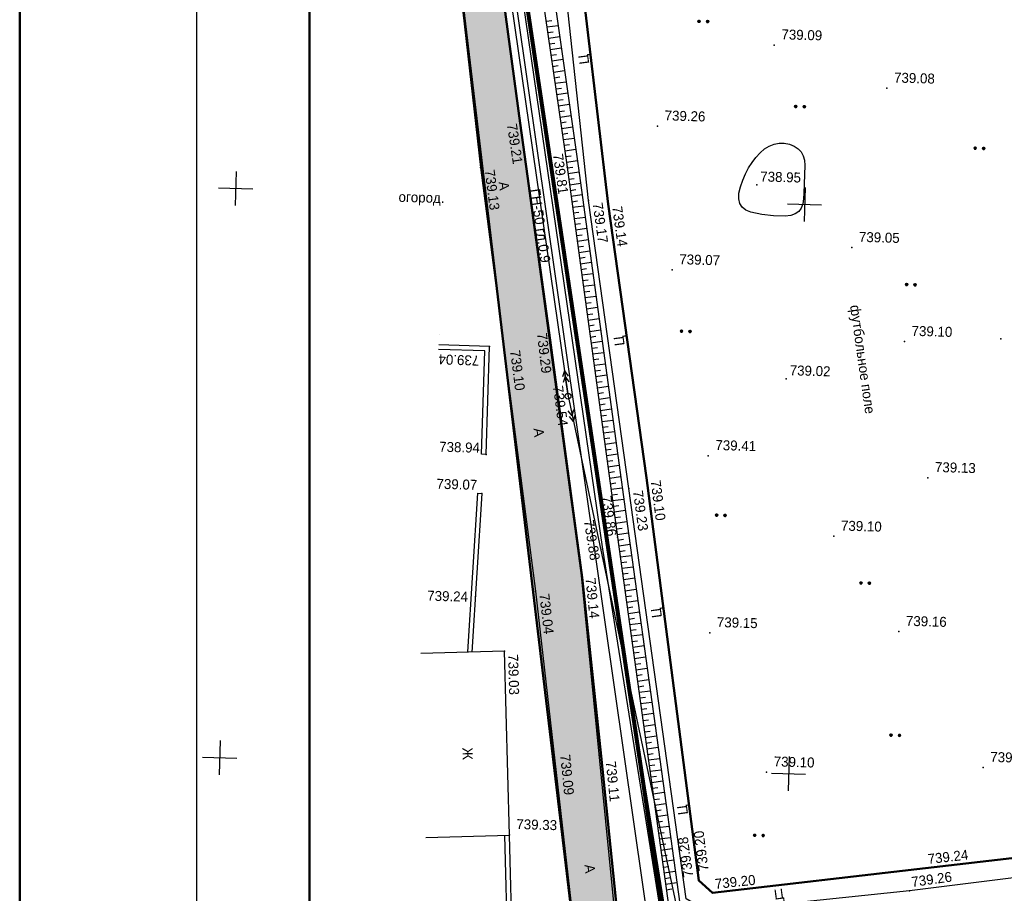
# Model space of a CAD drawing. Header units: millimetres. Extents: x -257011 to 237647566, y 2784933 to 6706507.
# Tile 227 of 256: x 10175931 to 10262422, y 4688121 to 4764831. Entities that reach past the tile are written whole.
import ezdxf

# ---------------------------------------------------------------- set-up
doc = ezdxf.new("R2010")
doc.units = ezdxf.units.MM
doc.header["$LTSCALE"] = 1000
doc.header["$PDMODE"] = 32
doc.header["$PDSIZE"] = 0.3
for name, pattern in [('Д_ТРОТ_ТРУБА', [3, 1.5, -1.5]), ('ДОРОГИ_СТРОЯЩ', [9, 8, -1]), ('ОТКОС_НИЗ', [1.2, 0.2, -1]), ('РА_КОНТУРЫ', [1.5, 0, -1.5])]:
    doc.linetypes.add(name, pattern=pattern)
for name, color, linetype in [('(001) Сетка', 92, 'Continuous'), ('(004) Точки рельефа', 7, 'Continuous'), ('(007) Здания', 7, 'Continuous'), ('(013) Газопровод', 30, 'ИК_Газопровод -------г--------'), ('(022) Возд. Линии', 7, 'Continuous'), ('(025) Дорога', 7, 'Continuous'), ('(031) Горизонтали', 42, 'Continuous'), ('(035) Откосы', 7, 'Continuous'), ('(036) Растительность', 7, 'Continuous'), ('(037) Контуры', 7, 'Continuous'), ('(040) Ограда', 7, 'Continuous')]:
    doc.layers.add(name, color=color, linetype=linetype)
doc.layers.add('.', color=7, linetype='Continuous', lineweight=15)
doc.layers.add('Ф А С А Д', color=250, linetype='Continuous', lineweight=15)
doc.styles.add('BM-431', font='txt')
doc.styles.add('D-431', font='txt', dxfattribs={"width": 2})
doc.styles.add('P-131', font='txt')
doc.styles.get("Standard").update_dxf_attribs({"font": 'ARIALN.TTF'})
doc.linetypes.add('FENCELINE2', pattern='A,6.35,-2.54,[132,ltypeshp.shx,S=2.54,R=0,X=-2.54,Y=0],-2.54,25.4', length=36.83)
doc.linetypes.add('ИК_Газопровод -------г--------', pattern='A,9,-0.6,["Г",Standard,S=1.2,R=0,X=0,Y=-0.6],-1.2', length=10.8)
doc.linetypes.add('ОГРАДА_БЕТ', pattern='A,4,["|",Standard,S=0.8,R=0,X=0,Y=-0.8],4', length=8)

# ---------------------------------------------------------------- blocks, each defined once
blk = doc.blocks.new('strela1')
at = {"layer": '(022) Возд. Линии'}
for p, q in [((-2, 0), (-1.5, 0.25)), ((0, 0), (-2, 0)), ((-2, 0), (-1.5, -0.25)), ((-1.5, 0), (-1, 0.25)), ((-1.5, 0), (-1, -0.25))]:
    blk.add_line(p, q, dxfattribs=at)
blk = doc.blocks.new('strela2')
at = {"layer": '(022) Возд. Линии'}
for p, q in [((0, 0), (2, 0)), ((1.5, 0), (1, 0.25)), ((1.5, 0), (1, -0.25)), ((2, 0), (1.5, 0.25)), ((2, 0), (1.5, -0.25))]:
    blk.add_line(p, q, dxfattribs=at)
blk = doc.blocks.new('*U1760')
at = {"layer": '(022) Возд. Линии'}
for name, p, rotation in [('strela2', (-0.043, 0.246), 99.84016860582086), ('strela1', (0.059, -0.245), 103.6035227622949)]:
    blk.add_blockref(name, p, dxfattribs=dict(at, rotation=rotation))
blk = doc.blocks.new('STOLB')
at = {"layer": '(022) Возд. Линии'}
blk.add_circle((0, 0), 0.25, dxfattribs=at)
blk = doc.blocks.new('*X70')
at = {"color": 0}
for p, q in [((1.8, 2.04), (2.2, 2.04)), ((1.8, 2.03), (2.2, 2.03)), ((1.8, 2.02), (2.2, 2.02)), ((1.8, 2.01), (2.2, 2.01)), ((1.8, 2), (2.2, 2)), ((1.8, 1.99), (2.2, 1.99)), ((1.8, 1.98), (2.2, 1.98)), ((1.8, 1.97), (2.2, 1.97)), ((1.8, 1.96), (2.2, 1.96)), ((1.81, 2.07), (2.19, 2.07)), ((1.81, 2.06), (2.19, 2.06)), ((1.81, 2.05), (2.19, 2.05)), ((1.81, 1.95), (2.19, 1.95)), ((1.81, 1.94), (2.19, 1.94)), ((1.81, 1.93), (2.19, 1.93)), ((1.82, 2.09), (2.18, 2.09)), ((1.82, 2.08), (2.18, 2.08)), ((1.82, 1.92), (2.18, 1.92)), ((1.82, 1.91), (2.18, 1.91)), ((1.83, 2.11), (2.17, 2.11)), ((1.83, 2.1), (2.17, 2.1)), ((1.83, 1.9), (2.17, 1.9)), ((1.83, 1.89), (2.17, 1.89)), ((1.84, 2.12), (2.16, 2.12)), ((1.84, 1.88), (2.16, 1.88)), ((1.85, 2.13), (2.15, 2.13)), ((1.85, 1.87), (2.15, 1.87)), ((1.86, 2.14), (2.14, 2.14)), ((1.86, 1.86), (2.14, 1.86)), ((1.87, 2.15), (2.13, 2.15)), ((1.87, 1.85), (2.13, 1.85)), ((1.88, 2.16), (2.12, 2.16)), ((1.88, 1.84), (2.12, 1.84)), ((1.9, 2.17), (2.11, 2.17)), ((1.9, 1.83), (2.11, 1.83)), ((1.91, 2.18), (2.09, 2.18)), ((1.91, 1.82), (2.09, 1.82)), ((1.94, 2.19), (2.06, 2.19)), ((1.94, 1.81), (2.06, 1.81))]:
    blk.add_line(p, q, dxfattribs=at)
blk = doc.blocks.new('I04100')
blk.add_circle((0, 0), 0.2)
blk.add_blockref('*X70', (-2, -2))
blk = doc.blocks.new('Setka')
at = {"layer": '(001) Сетка'}
for p, q in [((0, 1.5), (0, -1.5)), ((-1.5, 0), (1.5, 0))]:
    blk.add_line(p, q, dxfattribs=at)
blk = doc.blocks.new('kjvklglhl')
at = {"layer": '(004) Точки рельефа'}
for p in [(286.766, 488.729), (296.762, 485.213), (264.611, 481.335), (276.712, 481.323), (268.865, 477.481), (261.281, 477.255), (285.57, 476.405), (270.84, 474.617), (272.561, 474.353), (294.071, 471.143), (278.354, 468.737), (267.617, 463.029), (298.925, 463.025), (307.378, 463.509), (262.508, 461.555), (263.728, 461.757), (288.637, 459.469), (269.524, 457.39), (281.98, 452.519), (262.46, 452.077), (301.316, 451.128), (276.62, 450.413), (275.085, 449.451), (262.204, 448.655), (293.208, 445.757), (274.213, 445.131), (272.919, 444.041), (271.153, 441.699), (261.881, 439.571), (267.133, 440.193), (282.55, 436.978), (299.146, 437.557), (264.568, 434.856), (269.12, 426.411), (273.143, 425.94), (306.888, 425.82), (287.886, 424.888), (265.448, 418.753), (302.065, 416.862), (282.198, 415.2), (300.714, 414.809), (283.437, 414.157)]:
    blk.add_point(p, dxfattribs=at)
at = {"layer": '(007) Здания'}
for points in [[(260.697, 523.867), (259.102, 523.459), (272.919, 444.041), (279.772, 407.727), (310.568, 407.829), (331.929, 406.641), (338.864, 406.255)], [(262.46, 452.077), (262.508, 461.555), (258.037, 461.577)], [(261.805, 448.669), (261.309, 434.715)], [(258.115, 418.32), (265.45, 418.721), (264.568, 434.858), (257.233, 434.456)], [(266.003, 408.611), (265.45, 418.721)]]:
    blk.add_lwpolyline(points, dxfattribs=at)
at = {"layer": '(013) Газопровод', "ltscale": 0.5, "flags": 128}
blk.add_lwpolyline([(278.367, 408.415), (257.036, 532.282)], dxfattribs=at)
at = {"layer": '(022) Возд. Линии', "color": 1}
blk.add_lwpolyline([(250.311, 530.231), (261.316, 504.709), (269.524, 457.39), (280.83, 410.667), (321.945, 409.43), (327.393, 409.266)], dxfattribs=at)
at = {"layer": '(025) Дорога', "linetype": 'Д_ТРОТ_ТРУБА', "flags": 128}
for points in [[(276.271, 401.474), (276.032, 403.339), (271.153, 441.699), (264.611, 481.335), (258.554, 519.926), (258.12, 523.201), (258.253, 523.704), (258.69, 524.198), (277.345, 530.037), (292.802, 535.347), (297.832, 536.245), (297.413, 538.591), (292.678, 537.746), (274.449, 531.593), (260.769, 526.931), (259.947, 526.822), (259.362, 527.449), (258.374, 532.486)], [(254.176, 531.447), (254.747, 528.326), (255.283, 519.313), (261.281, 477.255), (267.133, 440.193), (271.605, 408.84), (272.687, 401.176)], [(323.251, 418.267), (300.714, 414.809), (283.138, 412.485), (281.122, 413.564), (275.085, 449.451), (270.84, 474.617), (267.554, 498.57), (282.371, 501.061), (308.67, 505.056), (310.788, 503.765), (314.781, 477.717), (318.108, 454.899), (323.251, 418.267)], [(321.731, 420.742), (316.881, 452.353), (313.048, 477.771), (309.058, 502.896), (307.912, 503.399), (283.734, 499.451), (269.193, 497.303), (272.561, 474.353), (276.62, 450.413), (282.198, 415.2), (283.437, 414.157), (320.719, 419.528), (321.731, 420.742)]]:
    blk.add_lwpolyline(points, dxfattribs=at)
at = {"layer": '(031) Горизонтали', "flags": 128}
blk.add_lwpolyline([(289.718, 475.303), (289.673, 474.853), (289.54, 474.48), (289.322, 474.181), (289.016, 473.959), (288.625, 473.811), (288.146, 473.74), (287.113, 473.724), (286.101, 473.812), (285.11, 474.003), (284.674, 474.165), (284.348, 474.41), (284.132, 474.735), (284.026, 475.143), (284.029, 475.632), (284.143, 476.203), (284.328, 476.797), (284.549, 477.356), (284.805, 477.878), (285.096, 478.364), (285.423, 478.814), (285.784, 479.229), (286.171, 479.582), (286.573, 479.849), (286.99, 480.03), (287.422, 480.124), (287.869, 480.131), (288.331, 480.053), (288.761, 479.9), (289.112, 479.687), (289.385, 479.413), (289.58, 479.078), (289.695, 478.682), (289.732, 478.225), (289.721, 475.79)], close=True, dxfattribs=at)
at = {"layer": '(035) Откосы'}
for p, q in [((267.157, 490.3), (266.665, 490.215)), ((267.735, 489.892), (266.75, 489.722)), ((267.328, 489.315), (266.835, 489.23)), ((267.905, 488.907), (266.92, 488.737)), ((267.498, 488.33), (267.005, 488.244)), ((268.076, 487.922), (267.09, 487.752)), ((267.668, 487.344), (267.175, 487.259)), ((268.246, 486.937), (267.261, 486.767)), ((267.838, 486.359), (267.346, 486.274)), ((268.416, 485.952), (267.431, 485.782)), ((268.009, 485.374), (267.516, 485.289)), ((268.586, 484.967), (267.601, 484.797)), ((268.179, 484.389), (267.686, 484.304)), ((268.757, 483.982), (267.771, 483.811)), ((268.349, 483.404), (267.856, 483.319)), ((268.927, 482.997), (267.941, 482.826)), ((268.519, 482.419), (268.027, 482.334)), ((269.097, 482.012), (268.112, 481.841)), ((268.69, 481.434), (268.197, 481.349)), ((269.267, 481.026), (268.282, 480.856)), ((268.86, 480.449), (268.367, 480.364)), ((269.438, 480.041), (268.452, 479.871)), ((269.03, 479.464), (268.537, 479.379)), ((269.608, 479.056), (268.622, 478.886)), ((269.2, 478.479), (268.708, 478.393)), ((269.778, 478.071), (268.793, 477.901)), ((269.371, 477.49), (268.877, 477.408)), ((269.945, 477.078), (268.959, 476.915)), ((269.534, 476.503), (269.04, 476.422)), ((270.108, 476.092), (269.122, 475.929)), ((269.697, 475.517), (269.203, 475.436)), ((270.271, 475.106), (269.285, 474.942)), ((269.86, 474.531), (269.366, 474.449)), ((270.435, 474.119), (269.448, 473.956)), ((270.023, 473.545), (269.529, 473.463)), ((270.598, 473.133), (269.611, 472.97)), ((270.186, 472.558), (269.692, 472.477)), ((270.761, 472.147), (269.774, 471.984)), ((270.349, 471.572), (269.856, 471.49)), ((270.924, 471.16), (269.937, 470.997)), ((270.512, 470.586), (270.019, 470.504)), ((271.087, 470.174), (270.1, 470.011)), ((270.675, 469.599), (270.182, 469.518)), ((271.25, 469.188), (270.263, 469.025)), ((270.838, 468.613), (270.345, 468.531)), ((271.413, 468.201), (270.426, 468.038)), ((271.001, 467.627), (270.508, 467.545)), ((271.576, 467.215), (270.589, 467.052)), ((271.164, 466.64), (270.671, 466.559)), ((271.739, 466.229), (270.752, 466.066)), ((271.327, 465.654), (270.834, 465.573)), ((271.902, 465.242), (270.915, 465.079)), ((271.49, 464.668), (270.997, 464.586)), ((272.065, 464.256), (271.078, 464.093)), ((271.653, 463.681), (271.16, 463.6)), ((272.228, 463.27), (271.241, 463.107)), ((271.816, 462.695), (271.323, 462.614)), ((272.391, 462.284), (271.404, 462.12)), ((271.979, 461.709), (271.486, 461.627)), ((272.554, 461.297), (271.568, 461.134)), ((272.142, 460.722), (271.649, 460.641)), ((272.717, 460.311), (271.731, 460.148)), ((272.305, 459.736), (271.812, 459.655)), ((272.88, 459.325), (271.894, 459.161)), ((272.468, 458.75), (271.975, 458.668)), ((273.043, 458.338), (272.057, 458.175)), ((272.631, 457.764), (272.138, 457.682)), ((273.206, 457.352), (272.22, 457.189)), ((272.795, 456.777), (272.301, 456.696)), ((273.369, 456.366), (272.383, 456.203)), ((272.958, 455.791), (272.464, 455.709)), ((273.532, 455.379), (272.546, 455.216)), ((273.121, 454.805), (272.627, 454.723)), ((273.695, 454.393), (272.709, 454.23)), ((273.284, 453.818), (272.79, 453.737)), ((273.859, 453.407), (272.872, 453.244)), ((273.447, 452.832), (272.953, 452.75)), ((274.022, 452.42), (273.035, 452.257)), ((273.61, 451.846), (273.116, 451.764)), ((274.185, 451.434), (273.198, 451.271)), ((273.773, 450.859), (273.28, 450.778)), ((274.348, 450.448), (273.361, 450.285)), ((273.936, 449.873), (273.443, 449.792)), ((274.511, 449.461), (273.524, 449.298)), ((274.099, 448.887), (273.606, 448.805)), ((274.674, 448.475), (273.687, 448.312)), ((274.262, 447.9), (273.769, 447.819)), ((274.837, 447.489), (273.85, 447.326)), ((274.425, 446.914), (273.932, 446.833)), ((275, 446.503), (274.013, 446.339)), ((274.588, 445.928), (274.095, 445.846)), ((275.163, 445.516), (274.176, 445.353)), ((274.751, 444.942), (274.258, 444.86)), ((275.327, 444.532), (274.341, 444.367)), ((274.916, 443.956), (274.423, 443.874)), ((275.492, 443.546), (274.505, 443.381)), ((275.081, 442.97), (274.588, 442.888)), ((275.656, 442.56), (274.67, 442.395)), ((275.246, 441.984), (274.753, 441.902)), ((275.821, 441.574), (274.835, 441.409)), ((275.41, 440.998), (274.917, 440.916)), ((275.986, 440.588), (275, 440.423)), ((275.575, 440.012), (275.082, 439.93)), ((276.151, 439.602), (275.164, 439.437)), ((275.74, 439.026), (275.247, 438.944)), ((276.315, 438.616), (275.329, 438.451)), ((275.905, 438.04), (275.412, 437.958)), ((276.48, 437.63), (275.494, 437.465)), ((276.069, 437.054), (275.576, 436.972)), ((276.645, 436.644), (275.659, 436.479)), ((276.234, 436.068), (275.741, 435.986)), ((276.81, 435.658), (275.823, 435.493)), ((276.399, 435.082), (275.906, 435)), ((276.975, 434.672), (275.988, 434.507)), ((276.564, 434.096), (276.071, 434.014)), ((277.139, 433.685), (276.153, 433.521)), ((276.728, 433.11), (276.235, 433.028)), ((277.304, 432.699), (276.318, 432.535)), ((276.893, 432.124), (276.4, 432.042)), ((277.469, 431.713), (276.482, 431.549)), ((277.058, 431.138), (276.565, 431.056)), ((277.634, 430.727), (276.647, 430.563)), ((277.223, 430.152), (276.73, 430.07)), ((277.798, 429.741), (276.812, 429.577)), ((277.388, 429.166), (276.894, 429.084)), ((277.963, 428.755), (276.977, 428.591)), ((277.552, 428.18), (277.059, 428.098)), ((278.128, 427.769), (277.141, 427.605)), ((277.717, 427.194), (277.224, 427.111)), ((278.293, 426.783), (277.306, 426.618)), ((277.882, 426.208), (277.389, 426.125)), ((278.457, 425.797), (277.471, 425.632)), ((278.047, 425.222), (277.553, 425.139)), ((278.622, 424.811), (277.636, 424.646)), ((278.211, 424.236), (277.718, 424.153)), ((278.787, 423.825), (277.8, 423.66)), ((278.376, 423.25), (277.883, 423.167)), ((278.952, 422.839), (277.965, 422.674)), ((278.541, 422.264), (278.048, 422.181)), ((279.116, 421.853), (278.13, 421.688)), ((278.706, 421.278), (278.212, 421.195)), ((279.281, 420.867), (278.295, 420.702)), ((278.87, 420.292), (278.377, 420.209)), ((279.446, 419.881), (278.46, 419.716)), ((279.035, 419.306), (278.542, 419.223)), ((279.611, 418.895), (278.624, 418.73)), ((279.2, 418.32), (278.707, 418.237)), ((279.775, 417.909), (278.789, 417.744)), ((279.365, 417.334), (278.871, 417.251)), ((279.94, 416.923), (278.954, 416.758)), ((279.529, 416.348), (279.036, 416.265)), ((280.105, 415.937), (279.119, 415.772)), ((279.694, 415.362), (279.201, 415.279)), ((280.27, 414.951), (279.283, 414.786)), ((279.859, 414.376), (279.366, 414.293))]:
    blk.add_line(p, q, dxfattribs=at)
blk.add_lwpolyline([(319.844, 457.028), (320.125, 457.17), (320.377, 457.458), (320.534, 458.04), (317.903, 475.66), (312.574, 506.915), (312.192, 507.383), (311.596, 507.687), (310.502, 508.023), (284.392, 504.328), (278.337, 503.244), (265.243, 500.775), (264.939, 500.462), (264.803, 499.989), (265.706, 495.765), (268.865, 477.481), (274.213, 445.131), (280.153, 409.582)], dxfattribs=at)
at = {"layer": '(035) Откосы', "linetype": 'ОТКОС_НИЗ'}
blk.add_lwpolyline([(319.844, 457.028), (319.619, 457.386), (319.514, 458.099), (316.916, 475.502), (311.633, 506.487), (311.551, 506.587), (311.219, 506.757), (310.421, 507.002), (284.551, 503.341), (278.518, 502.26), (265.85, 499.872), (266.688, 495.955), (269.851, 477.647), (275.2, 445.294), (281.12, 409.861), (281.136, 409.822), (281.351, 409.621), (310.666, 409.479), (317.618, 409.281), (323.511, 408.859), (324.497, 408.587)], dxfattribs=at)
at = {"layer": '(037) Контуры', "linetype": 'РА_КОНТУРЫ', "flags": 128}
blk.add_lwpolyline([(258.067, 462.45), (261.257, 462.45), (261.556, 462.796), (261.556, 463.356), (254.809, 507.098), (253.694, 509.062), (251.962, 510.299), (250.154, 510.72), (247.704, 510.72)], dxfattribs=at)
at = {"layer": '(040) Ограда', "linetype": 'ОГРАДА_БЕТ', "ltscale": 0.5, "flags": 128}
for points in [[(260.797, 523.48), (259.559, 523.163), (273.312, 444.113), (280.104, 408.128), (310.579, 408.229), (324.695, 407.444)], [(262.06, 452.079), (262.106, 461.157), (258.035, 461.177)], [(262.46, 452.077), (262.06, 452.079)], [(262.204, 448.655), (261.708, 434.701)], [(261.805, 448.669), (262.204, 448.655)], [(265.604, 408.589), (265.051, 418.699)]]:
    blk.add_lwpolyline(points, dxfattribs=at)
at = {"layer": '(001) Сетка'}
for p in [(239.817, 474.81), (289.817, 474.81), (239.817, 424.81), (289.817, 424.81)]:
    blk.add_blockref('Setka', p, dxfattribs=at)
at = {"layer": '(022) Возд. Линии'}
for name in ['*U1760', 'STOLB']:
    blk.add_blockref(name, (269.524, 457.39), dxfattribs=at)
at = {"layer": '(036) Растительность', "linetype": 'Continuous', "xscale": 0.5, "yscale": 0.5, "zscale": 0.5}
for p in [(280.094, 490.631), (280.844, 490.631), (288.797, 483.398), (289.547, 483.398), (304.654, 480.178), (305.404, 480.178), (298.967, 468.038), (299.717, 468.038), (279.319, 463.388), (280.069, 463.388), (282.855, 447.331), (283.605, 447.331), (295.695, 441.734), (296.445, 441.734), (298.709, 428.452), (299.459, 428.452), (286.989, 419.325), (287.739, 419.325)]:
    blk.add_blockref('I04100', p, dxfattribs=at)
at = {"layer": '(004) Точки рельефа', "style": 'D-431'}
for s, p in [('739.09', (287.366, 489.249)), ('739.08', (297.362, 485.733)), ('739.26', (277.312, 481.843)), ('738.95', (285.857, 476.72)), ('739.05', (294.671, 471.663)), ('739.07', (278.954, 469.257)), ('739.10', (299.525, 463.545)), ('739.02', (288.924, 459.784)), ('739.41', (282.58, 453.039)), ('738.94', (258.332, 452.209)), ('739.13', (301.916, 451.648)), ('739.07', (258.188, 448.949)), ('739.10', (293.808, 446.277)), ('739.24', (257.651, 439.104)), ('739.16', (299.746, 438.077)), ('739.15', (283.15, 437.498)), ('739.28', (307.488, 426.34)), ('739.10', (288.486, 425.408)), ('739.33', (266.039, 419.273))]:
    blk.add_text(s, height=0.875, dxfattribs=at).set_placement(p)
for s, rotation, p in [('739.21', 280.19614, (263.48, 481.105)), ('739.81', 279.38666, (267.601, 478.582)), ('739.13', 278.97309, (261.637, 477.02)), ('739.17', 279.5746, (271.198, 474.385)), ('739.14', 279.62366, (272.919, 474.122)), ('739.29', 278.23109, (266.633, 462.833)), ('739.10', 278.97309, (264.315, 461.243)), ('739.04', 179.71467, (261.638, 460.728)), ('739.54', 278.96261, (268.176, 458.227)), ('739.10', 279.00099, (276.976, 450.178)), ('739.23', 279.54908, (275.443, 449.22)), ('739.86', 279.4859, (272.7, 448.679)), ('739.88', 280.68749, (271.215, 446.5)), ('739.14', 277.24831, (271.502, 441.454)), ('739.04', 278.11777, (267.485, 439.953)), ('739.03', 273.13101, (264.896, 434.587)), ('739.09', 277.34873, (269.712, 425.883)), ('739.11', 277.41729, (273.736, 425.412)), ('739.20', 99.06875, (283.042, 416.101)), ('739.28', 99.54908, (281.703, 415.534)), ('739.24', 8.03973, (302.305, 417.215)), ('739.26', 9.39075, (300.946, 415.167)), ('739.20', 7.67703, (283.68, 414.507))]:
    blk.add_text(s, height=0.875, rotation=rotation, dxfattribs=at).set_placement(p)
at = {"layer": '(007) Здания', "color": 0, "style": 'P-131'}
blk.add_text('Ж', height=0.88, rotation=273.13101, dxfattribs=at).set_placement((261.116, 426.283))
at = {"layer": '(007) Здания', "color": 0, "insert": (294.923, 466.185), "char_height": 0.88, "width": 15.10641, "attachment_point": 1, "rotation": 279.62366, "style": 'BM-431'}
blk.add_mtext('футбольное поле', dxfattribs=at)
at = {"layer": '(013) Газопровод', "color": 0, "linetype": 'Continuous', "style": 'BM-431'}
blk.add_text('ГН-50 гл.0.9', height=0.875, rotation=279.77107, dxfattribs=at).set_placement((265.682, 475.449))
at = {"layer": '(025) Дорога', "linetype": 'ДОРОГИ_СТРОЯЩ', "style": 'BM-431'}
for s, rotation, p in [('Ц', 99.38237, (270.568, 486.641)), ('A', 278.03818, (262.898, 476.016)), ('Ц', 99.38237, (274.37, 462.014)), ('A', 278.03818, (266.564, 454.464)), ('Ц', 99.38237, (278.315, 438.234)), ('Ц', 99.38237, (281.093, 421.001)), ('A', 278.03818, (272.117, 416.297)), ('Ц', 9.38237, (288.911, 413.709))]:
    blk.add_text(s, height=0.875, rotation=rotation, dxfattribs=at).set_placement(p)
at = {"layer": '(037) Контуры', "color": 0, "linetype": 'ByBlock', "style": 'BM-431'}
blk.add_text('огород.', height=0.875, dxfattribs=at).set_placement((254.147, 474.041))

msp = doc.modelspace()

# ---------------------------------------------------------------- hatches: boundary and pattern name
at = {"layer": '.', "lineweight": 50, "ltscale": 1000, "transparency": 33554687}
h = msp.add_hatch(color=256, dxfattribs=at)
h.dxf.hatch_style = 1
h.set_gradient(color1=(132, 132, 132), color2=(132, 132, 132), tint=1)
h.paths.add_polyline_path([(10214551.176, 4797734.622), (10214965.149, 4798585.665), (10215842.918, 4798930.274), (10250017.13, 4809059.548), (10254203.696, 4809622.792), (10253559.585, 4812036.674), (10249506.562, 4811440.076), (10237347.598, 4807712.557), (10217306.905, 4801526.184), (10216446.695, 4801744.398), (10215973.868, 4802369.379), (10215719.469, 4803386.293), (10215034.03, 4807096.467), (10210781.798, 4806177.95), (10211192.403, 4802945.934), (10211551.731, 4793865.49), (10225776.558, 4674880.29), (10229562.641, 4675332.92), (10227005.562, 4700176.549), (10225345.538, 4715857.148), (10222453.47, 4737333.336), (10219897.156, 4755746.798), (10217029.885, 4777056.638)])

# ---------------------------------------------------------------- linework, layer by layer
at = {"color": 1, "lineweight": 50, "ltscale": 1000}
msp.add_lwpolyline([(10175930.92, 6551317.495), (10501831.747, 6551317.495), (10501831.747, 4597003.103), (10175930.92, 4597003.103)], close=True, dxfattribs=at)
at = {"color": 5}
msp.add_lwpolyline([(10191472.083, 4633272.569), (10485941.78, 4633272.569), (10485941.78, 4841504.712), (10191472.083, 4841504.712)], close=True, dxfattribs=at)
at = {"lineweight": 50, "ltscale": 1000}
for points in [[(10229562.641, 4675332.92), (10227005.562, 4700176.549), (10225345.538, 4715857.148), (10222453.47, 4737333.336), (10219897.156, 4755746.798), (10217029.885, 4777056.638), (10214551.176, 4797734.622), (10214965.149, 4798585.665), (10215842.918, 4798930.274), (10250017.13, 4809059.548), (10254203.696, 4809622.792)], [(10210781.798, 4806177.95), (10211192.403, 4802945.934), (10211551.731, 4793865.49), (10225771.68, 4674921.096)], [(10259744.522, 4776136.84), (10264901.947, 4776136.84), (10265470.699, 4771765.702), (10268183.578, 4750915.896), (10271300.011, 4725400.018), (10275259.575, 4693665.184), (10274213.863, 4692480.509), (10255504.784, 4690319.679), (10236795.706, 4688158.848), (10235586.415, 4689236.365), (10231000.58, 4724592.132), (10227615.702, 4748637.275), (10224894.806, 4771672.755), (10259744.522, 4776136.84)]]:
    msp.add_lwpolyline(points, dxfattribs=at)
at = {"color": 1, "ltscale": 0.1, "const_width": 100}
msp.add_lwpolyline([(10367637.944, 4805869.586), (10339299.453, 4807430.773), (10290114.083, 4808470.908), (10285634.352, 4808565.642), (10257427.233, 4809038.057), (10250729.509, 4808645.196), (10215776.869, 4797731.644), (10233106.932, 4681654.913), (10264254.682, 4680909.052), (10291821.94, 4678668.694), (10292764.457, 4702088.801), (10317690.983, 4701856.31), (10325359.542, 4700259.605), (10326158.328, 4709839.874), (10334361.553, 4709296.136), (10334391.701, 4709750.971), (10342287.801, 4709144.614), (10342234.253, 4708447.292), (10364005.562, 4706891.023), (10366382.939, 4733090.762), (10366639.94, 4738407.802), (10366556.549, 4753672.925), (10367637.944, 4805869.586)], dxfattribs=at)
at = {"color": 5, "linetype": 'FENCELINE2', "lineweight": 80, "ltscale": 0.1}
msp.add_lwpolyline([(10217212.007, 4798186.539), (10215776.869, 4797731.644), (10233106.932, 4681654.913), (10264254.682, 4680909.052), (10291821.94, 4678668.694), (10292764.457, 4702088.801), (10297926.029, 4702040.659)], dxfattribs=at)
at = {"layer": 'Defpoints', "color": 4}
msp.add_lwpolyline([(10191472.083, 4842388.641), (10191472.083, 4632388.641), (10339972.083, 4632388.641), (10339972.083, 4842388.641)], close=True, dxfattribs=at)
at = {"layer": 'Ф А С А Д', "color": 5, "lineweight": 50}
msp.add_lwpolyline([(10201387.899, 4635751.523), (10483462.826, 4635751.523), (10483462.826, 4839025.758), (10201387.899, 4839025.758)], close=True, dxfattribs=at)

# ---------------------------------------------------------------- block references
at = {"lineweight": 5, "xscale": 999.9999999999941, "yscale": 999.9999999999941, "zscale": 999.9999999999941, "rotation": 358.3893224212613}
msp.add_blockref('kjvklglhl', (9941829.75, 4282132.781), dxfattribs=at)

doc.saveas('drawing.dxf')
